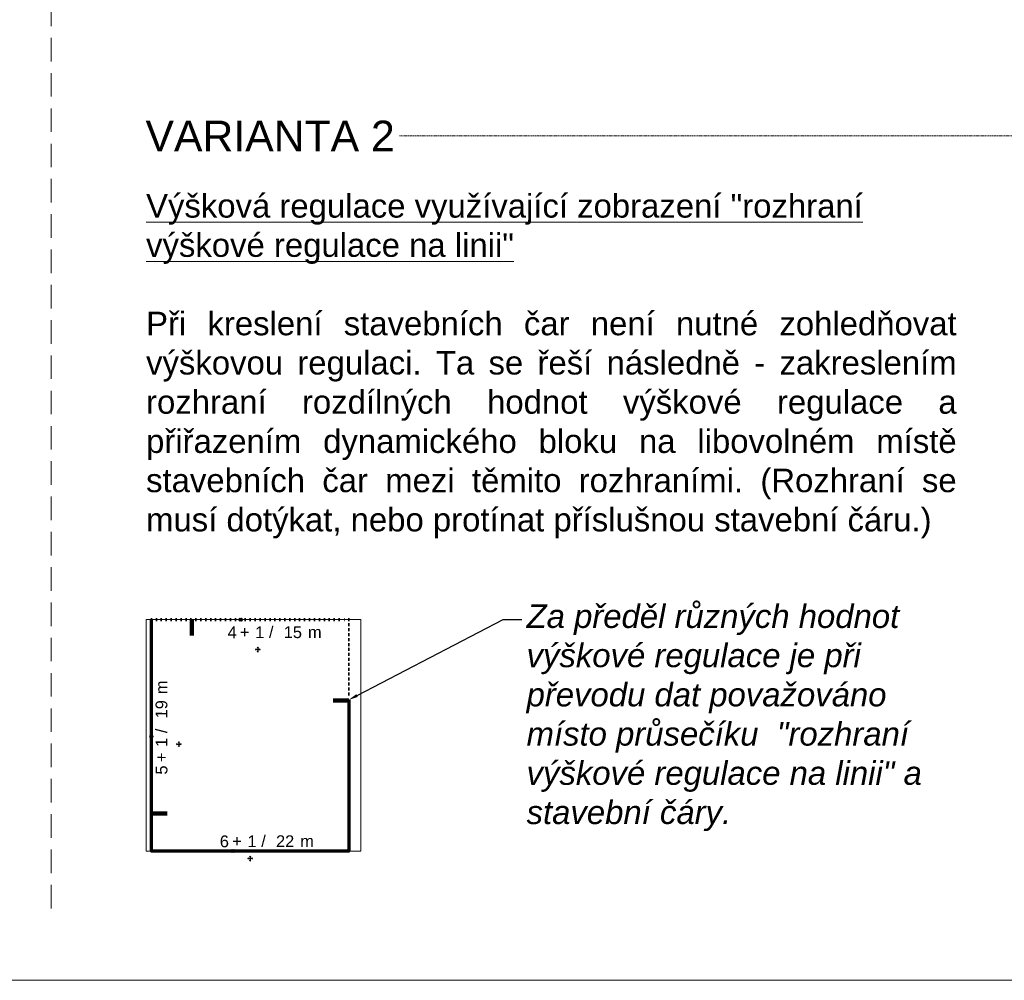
# Model space of a CAD drawing. Header units: metres. Extents: x -5 to 5163, y 1049 to 2798.
# Tile 8 of 22: x 3618 to 4036, y 1061 to 1469. Entities that reach past the tile are written whole.
import ezdxf
from ezdxf import colors
from ezdxf.entities.mleader import LeaderData, LeaderLine
from ezdxf.enums import TextEntityAlignment as Align
from ezdxf.math import Vec2, Vec3

# ---------------------------------------------------------------- set-up
doc = ezdxf.new("R2010")
doc.units = ezdxf.units.M
doc.linetypes.add('DASHED', pattern=[0.75, 0.5, -0.25])
doc.linetypes.add('DOT', pattern=[0.25, 0, -0.25])
doc.layers.add('000000_BL_Pomocna_netisk_DB', color=7, linetype='Continuous', plot=False)
doc.layers.add('000100_pomocná_standard', color=132, linetype='Continuous', lineweight=18, plot=False)
for name, color, linetype, lineweight in [('200000_PL_Cast_uzemi', 80, 'DASHED', 5), ('302210_BL_VR_na_linii', 160, 'Continuous', 9), ('302211_PL_VR_na_linii_rozhrani', 160, 'Continuous', 100)]:
    doc.layers.add(name, color=color, linetype=linetype, lineweight=lineweight)
for name, color, linetype, lineweight, true_color in [('201110_PL_Ulicni_cara', 7, 'Continuous', 9, 0xe90101), ('301110_PL_SC_uzavrena', 7, 'Continuous', 70, 0xe90101), ('301113_PL_SC_volna', 7, 'DOT', 70, 0xfe8585)]:
    doc.layers.add(name, color=color, linetype=linetype, lineweight=lineweight, true_color=true_color)
doc.styles.get("Standard").update_dxf_attribs({"font": 'arial.ttf'})
doc.styles.add('style2', font='arial.ttf', dxfattribs={"height": 2})

# ---------------------------------------------------------------- blocks, each defined once
blk = doc.blocks.new('*U79')
at = {"layer": '000000_BL_Pomocna_netisk_DB'}
for p, q in [((-6.72, 12.12), (-7.92, 13.32)), ((-7.92, 12.12), (-6.72, 13.32)), ((-1, 0), (-0.72, 0.28)), ((1, 0), (-1, 0)), ((-1, 0), (-0.72, -0.28)), ((0, 1), (-0.29, 0.71)), ((0, 1), (0, -1)), ((0, 1), (0.28, 0.72)), ((1, 0), (0.72, 0.28)), ((0, -1), (-0.28, -0.72)), ((0, -1), (0.28, -0.72)), ((1, 0), (0.72, -0.28))]:
    blk.add_line(p, q, dxfattribs=at)
blk.add_circle((-7.32, 12.72), 0.6, dxfattribs=at)
at = {"style": 'style2', "flags": 1}
for tag, p in [('VYSKA_VB', (-13.72, -37.99)), ('VYSKA_VB_I', (1.91, -46.42)), ('NAZEV_BLOK', (-14.17, -55.72))]:
    blk.add_attdef(tag, p, '', height=5, dxfattribs=at)
at = {"layer": '302210_BL_VR_na_linii', "style": 'style2'}
for s, p in [('+', (-7.66, 4.97)), ('/', (4.68, 4.95)), ('m', (21.25, 4.94))]:
    blk.add_text(s, height=5, dxfattribs=at).set_placement(p)
at = {"layer": '302210_BL_VR_na_linii', "style": 'style2', "flags": 4}
blk.add_attdef('NP_MAX', text='', height=5, dxfattribs=at).set_placement((-9.04, 4.85), align=Align.RIGHT)
at = {"layer": '302210_BL_VR_na_linii', "style": 'style2'}
blk.add_attdef('NUP_MAX', text='', height=5, dxfattribs=at).set_placement((0.75, 4.88), align=Align.CENTER)
at = {"layer": '302210_BL_VR_na_linii', "style": 'style2', "flags": 4}
blk.add_attdef('RIMSA_MAX', text='', height=5, dxfattribs=at).set_placement((14.83, 4.91), align=Align.CENTER)
blk = doc.blocks.new('*U74')
at = {"layer": '000000_BL_Pomocna_netisk_DB'}
for p, q in [((-6.74, 2.64), (-7.94, 3.84)), ((-7.94, 2.64), (-6.74, 3.84)), ((-1, 0), (-0.72, 0.28)), ((1, 0), (-1, 0)), ((-1, 0), (-0.72, -0.28)), ((0, 1), (-0.29, 0.71)), ((0, 1), (0, -1)), ((0, 1), (0.28, 0.72)), ((1, 0), (0.72, 0.28)), ((0, -1), (-0.28, -0.72)), ((0, -1), (0.28, -0.72)), ((1, 0), (0.72, -0.28))]:
    blk.add_line(p, q, dxfattribs=at)
blk.add_circle((-7.34, 3.24), 0.6, dxfattribs=at)
at = {"style": 'style2', "flags": 1}
for tag, p in [('VYSKA_VB', (-24.8, -44.07)), ('NAZEV_BLOK', (-25.25, -61.79))]:
    blk.add_attdef(tag, p, '', height=5, dxfattribs=at)
blk.add_attdef('VYSKA_VB_I', (1.91, -46.42), '', height=5, rotation=360, dxfattribs=at)
at = {"layer": '302210_BL_VR_na_linii', "style": 'style2'}
for s, p in [('+', (-7.66, 4.97)), ('/', (4.68, 4.95)), ('m', (21.25, 4.94))]:
    blk.add_text(s, height=5, rotation=360, dxfattribs=at).set_placement(p)
at = {"layer": '302210_BL_VR_na_linii', "style": 'style2', "flags": 4}
blk.add_attdef('NP_MAX', text='', height=5, rotation=360, dxfattribs=at).set_placement((-9.04, 4.85), align=Align.RIGHT)
at = {"layer": '302210_BL_VR_na_linii', "style": 'style2'}
blk.add_attdef('NUP_MAX', text='', height=5, rotation=360, dxfattribs=at).set_placement((0.75, 4.88), align=Align.CENTER)
at = {"layer": '302210_BL_VR_na_linii', "style": 'style2', "flags": 4}
blk.add_attdef('RIMSA_MAX', text='', height=5, rotation=360, dxfattribs=at).set_placement((14.83, 4.91), align=Align.CENTER)
blk = doc.blocks.new('*U75')
at = {"layer": '000000_BL_Pomocna_netisk_DB'}
for p, q in [((-11.07, 2.64), (-12.27, 3.84)), ((-12.27, 2.64), (-11.07, 3.84)), ((-1, 0), (-0.72, 0.28)), ((-1, 0), (1, 0)), ((-1, 0), (-0.71, -0.29)), ((0, 1), (-0.28, 0.72)), ((0, 1), (0, -1)), ((0, 1), (0.28, 0.72)), ((1, 0), (0.72, 0.28)), ((0, -1), (-0.28, -0.72)), ((0, -1), (0.28, -0.72)), ((1, 0), (0.72, -0.28))]:
    blk.add_line(p, q, dxfattribs=at)
blk.add_circle((-11.67, 3.24), 0.6, dxfattribs=at)
at = {"style": 'style2', "flags": 1}
blk.add_attdef('VYSKA_VB_I', (46.42, 1.85), '', height=5, rotation=89.9196, dxfattribs=at)
for tag, p in [('VYSKA_VB', (-17.48, -44.18)), ('NAZEV_BLOK', (-17.93, -61.91))]:
    blk.add_attdef(tag, p, '', height=5, dxfattribs=at)
at = {"layer": '302210_BL_VR_na_linii', "style": 'style2'}
for s, p in [('m', (-4.91, 21.25)), ('/', (-4.94, 4.69)), ('+', (-4.98, -7.66))]:
    blk.add_text(s, height=5, rotation=89.9196, dxfattribs=at).set_placement(p)
at = {"layer": '302210_BL_VR_na_linii', "style": 'style2', "flags": 4}
blk.add_attdef('RIMSA_MAX', text='', height=5, rotation=89.9196, dxfattribs=at).set_placement((-4.89, 14.84), align=Align.CENTER)
at = {"layer": '302210_BL_VR_na_linii', "style": 'style2'}
blk.add_attdef('NUP_MAX', text='', height=5, rotation=89.9196, dxfattribs=at).set_placement((-4.88, 0.76), align=Align.CENTER)
at = {"layer": '302210_BL_VR_na_linii', "style": 'style2', "flags": 4}
blk.add_attdef('NP_MAX', text='', height=5, rotation=89.9196, dxfattribs=at).set_placement((-4.86, -9.03), align=Align.RIGHT)

msp = doc.modelspace()

# ---------------------------------------------------------------- linework, layer by layer
at = {"layer": '000100_pomocná_standard', "linetype": 'DASHED', "ltscale": 20}
msp.add_line((3630.99, 1091.3), (3630.99, 1918.22), dxfattribs=at)
at = {"layer": '000100_pomocná_standard'}
msp.add_lwpolyline([(3182.24, 1060.72), (5162.57, 1060.72), (5162.57, 1977.21), (3182.24, 1977.21)], close=True, dxfattribs=at)
at = {"layer": '200000_PL_Cast_uzemi', "ltscale": 3}
msp.add_lwpolyline([(3671.28, 1214.01), (3671.28, 1115.67), (3762.52, 1115.67), (3762.52, 1214.01), (3671.28, 1214.01)], dxfattribs=at)
at = {"layer": '201110_PL_Ulicni_cara'}
msp.add_lwpolyline([(3671.28, 1214.01), (3762.52, 1214.01), (3762.52, 1115.67), (3671.28, 1115.67), (3671.28, 1214.01)], dxfattribs=at)
at = {"layer": '301110_PL_SC_uzavrena', "ltscale": 0.1}
msp.add_lwpolyline([(3757.42, 1179.92), (3757.52, 1115.67), (3673.55, 1115.67), (3673.55, 1214.01)], dxfattribs=at)
at = {"layer": '301113_PL_SC_volna', "ltscale": 8}
msp.add_lwpolyline([(3673.55, 1214.01), (3757.52, 1214.01), (3757.42, 1179.92)], dxfattribs=at)
at = {"layer": '302211_PL_VR_na_linii_rozhrani', "ltscale": 0.5}
for points in [[(3690.74, 1207.33), (3690.74, 1213.99)], [(3757.42, 1179.64), (3750.79, 1179.64)], [(3680.17, 1131.67), (3673.55, 1131.67)]]:
    msp.add_lwpolyline(points, dxfattribs=at)

# ---------------------------------------------------------------- block references
at = {"layer": '302210_BL_VR_na_linii'}
ref = msp.add_blockref('*U79', (3718.83, 1201.26), dxfattribs=at)
ref.add_attrib('NP_MAX', '4', dxfattribs={"height": 5, "style": 'style2'}).set_placement((3709.79, 1206.11), align=Align.RIGHT)
ref.add_attrib('NUP_MAX', '1', dxfattribs={"height": 5, "style": 'style2'}).set_placement((3719.59, 1206.14), align=Align.CENTER)
ref.add_attrib('RIMSA_MAX', '15', dxfattribs={"height": 5, "style": 'style2'}).set_placement((3733.67, 1206.17), align=Align.CENTER)
ref = msp.add_blockref('*U75', (3685.21, 1161.07), dxfattribs=at)
ref.add_attrib('NP_MAX', '5', dxfattribs={"height": 5, "rotation": 89.9196, "style": 'style2'}).set_placement((3680.35, 1152.04), align=Align.RIGHT)
ref.add_attrib('NUP_MAX', '1', dxfattribs={"height": 5, "rotation": 89.9196, "style": 'style2'}).set_placement((3680.33, 1161.83), align=Align.CENTER)
ref.add_attrib('RIMSA_MAX', '19', dxfattribs={"height": 5, "rotation": 89.9196, "style": 'style2'}).set_placement((3680.32, 1175.91), align=Align.CENTER)
ref = msp.add_blockref('*U74', (3715.54, 1112.43), dxfattribs=at)
ref.add_attrib('NP_MAX', '6', dxfattribs={"height": 5, "rotation": 360, "style": 'style2'}).set_placement((3706.5, 1117.28), align=Align.RIGHT)
ref.add_attrib('NUP_MAX', '1', dxfattribs={"height": 5, "rotation": 360, "style": 'style2'}).set_placement((3716.29, 1117.31), align=Align.CENTER)
ref.add_attrib('RIMSA_MAX', '22', dxfattribs={"height": 5, "rotation": 360, "style": 'style2'}).set_placement((3730.37, 1117.34), align=Align.CENTER)

# ---------------------------------------------------------------- texts
at = {"linetype": 'Continuous', "lineweight": 18, "insert": (3671.28, 1394.88), "char_height": 10, "attachment_point": 1}
msp.add_mtext_dynamic_manual_height_columns('{\\LVýšková regulace využívající zobrazení "rozhraní výškové regulace na linii"} \\P\\P\\pxqj;Při kreslení stavebních čar není nutné zohledňovat výškovou regulaci. Ta se řeší následně - zakreslením rozhraní rozdílných hodnot výškové regulace a přiřazením dynamického bloku na libovolném místě stavebních čar mezi těmito rozhraními. (Rozhraní se musí dotýkat, nebo protínat příslušnou stavební čáru.)', width=343.4993, gutter_width=0.0125, heights=[161.77], dxfattribs=at)

# ---------------------------------------------------------------- leaders
at = {"color": 146, "true_color": 0x105689}
ml = msp.add_multileader_mtext('Standard', dxfattribs=at)
ml.set_content('VARIANTA 2 ', color=(16, 86, 137))
ml.set_leader_properties(linetype='DASHED', lineweight=5)
ml.build(insert=Vec2(0, 0))
ctx = ml.context
ctx.base_point, ctx.char_height, ctx.plane_origin = Vec3(3670.05, 1419.58), 13, Vec3(4927.29, 1991.38)
ctx.text_align_type = 2
notes = []
notes.append((ctx, [(0, (1, 1, 0), (4136.24, 1419.58), (-1, 0), 357.25, [(0, [(4246.99, 1591.23)], 0, [])])]))
ctx.mtext.insert, ctx.mtext.alignment, ctx.mtext.flow_direction = Vec3(3776.98, 1426.08), 3, 5
at = {"color": 252, "lineweight": 18, "true_color": 0x939598}
ml = msp.add_multileader_mtext('Standard', dxfattribs=at)
ml.set_content('{\\fArial|b0|i1|c238|p34;\\C256;Za předěl různých hodnot výškové regulace je při převodu dat považováno místo průsečíku  "rozhraní výškové regulace na linii" a stavební čáry.}', color=(147, 149, 152))
ml.set_leader_properties()
ml.build(insert=Vec2(0, 0))
ctx = ml.context
ctx.base_point, ctx.char_height, ctx.plane_origin = Vec3(3831.01, 1214.01), 10, Vec3(3447.46, 1245.97)
notes.append((ctx, [(0, (1, 1, 0), (3823.01, 1214.01), (1, 0), 8, [(0, [(3757.42, 1179.92)], 0, [])])]))
ctx.mtext.insert, ctx.mtext.width, ctx.mtext.defined_height, ctx.mtext.flow_direction = Vec3(3833.01, 1220.48), 182.3185, 110.77, 5
for ctx, leaders in notes:
    for number, flags, end, landing, length, lines in leaders:
        leader = LeaderData()
        leader.index, (leader.has_last_leader_line, leader.has_dogleg_vector, leader.attachment_direction) = number, flags
        leader.last_leader_point, leader.dogleg_vector, leader.dogleg_length = Vec3(end), Vec3(landing), length
        for number, points, colour, breaks in lines:
            line = LeaderLine()
            line.index, line.vertices, line.color, line.breaks = number, Vec3.list(points), colors.encode_raw_color(colour), breaks
            leader.lines.append(line)
        ctx.leaders.append(leader)

doc.saveas('drawing.dxf')
